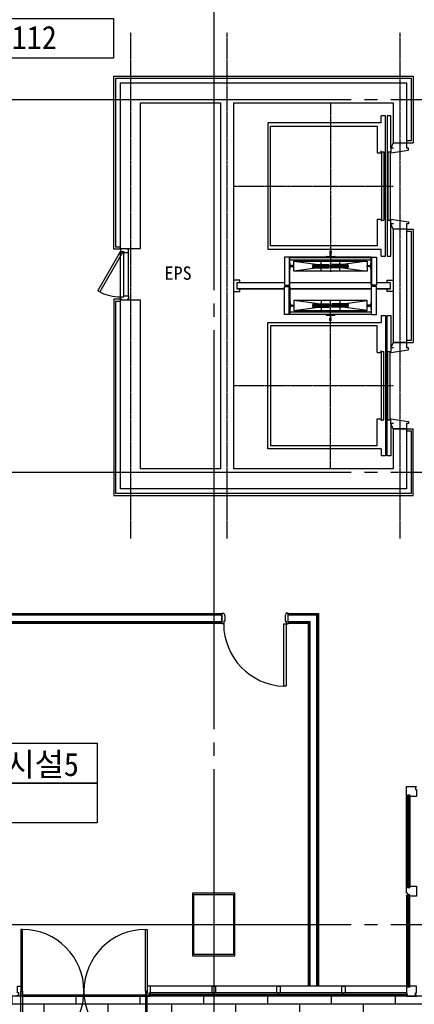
# Model space of a CAD drawing. Header units: millimetres. Extents: x 3445018 to 4174071, y -6064565 to -5122887.
# Tile 150 of 192: x 3783418 to 3789350, y -5242513 to -5227713. Entities that reach past the tile are written whole.
import ezdxf
from ezdxf.enums import TextEntityAlignment as Align

# ---------------------------------------------------------------- set-up
doc = ezdxf.new("R2010")
doc.units = ezdxf.units.MM
doc.header["$MEASUREMENT"] = 0
doc.linetypes.add('CEN', pattern=[66, 60, -2, 2, -2])
for name, color, linetype in [('CEN', 13, 'CEN'), ('CEN-1', 13, 'CEN'), ('DO', 7, 'CONTINUOUS'), ('door', 4, 'CONTINUOUS'), ('ELEV CAR', 8, 'CONTINUOUS'), ('FIN', 6, 'CONTINUOUS'), ('HA1', 8, 'CONTINUOUS'), ('RBO', 1, 'CONTINUOUS'), ('TE1', 3, 'CONTINUOUS'), ('TE2', 2, 'CONTINUOUS'), ('WA1', 2, 'CONTINUOUS'), ('WA3', 7, 'CONTINUOUS'), ('WIN1', 4, 'CONTINUOUS'), ('WIN2', 9, 'CONTINUOUS')]:
    doc.layers.add(name, color=color, linetype=linetype)
doc.styles.add('SDP-S', font='txt')
doc.styles.add('돋움체', font='txt')

# ---------------------------------------------------------------- blocks, each defined once
blk = doc.blocks.new('A$C64A614D3')
at = {"layer": 'ELEV CAR', "linetype": 'CEN'}
for p, q in [((1250, 0), (1250, -2400)), ((4250, 0), (4250, -2400)), ((0, -1455), (2540, -1455)), ((5500, -1455), (2960, -1455))]:
    blk.add_line(p, q, dxfattribs=at)
at = {"layer": 'ELEV CAR'}
for p, q in [((2700, -765), (2700, -49)), ((2800, -49), (2700, -49)), ((2706, -765), (2706, -49)), ((2794, -765), (2794, -49)), ((2800, -49), (2800, -765)), ((300, -2215), (300, -515)), ((300, -515), (2200, -515)), ((350, -555), (350, -2155)), ((2150, -555), (350, -555)), ((2150, -2155), (2150, -555)), ((2200, -515), (2200, -2215)), ((3300, -515), (3300, -2215)), ((5200, -515), (3300, -515)), ((3350, -2155), (3350, -555)), ((3350, -555), (5150, -555)), ((5150, -555), (5150, -2155)), ((5200, -2215), (5200, -515)), ((2318, -837), (2740, -837)), ((2324, -837), (2324, -2067)), ((2700, -2067), (2700, -843)), ((2706, -2067), (2706, -843)), ((3182, -837), (2760, -837)), ((2794, -2067), (2794, -843)), ((2800, -843), (2800, -2067)), ((3176, -837), (3176, -2067)), ((2378, -904), (2528, -2005)), ((2378, -2005), (2528, -905)), ((3122, -904), (2972, -2005)), ((3122, -2005), (2972, -905)), ((2453, -1449), (2453, -1179)), ((3047, -1449), (3047, -1179)), ((2517, -1314), (2389, -1314)), ((2428, -1192), (2428, -1436)), ((2428, -1192), (2432, -1192)), ((2428, -1192), (2432, -1192)), ((2428, -1192), (2432, -1192)), ((2428, -1192), (2432, -1192)), ((2432, -1192), (2432, -1436)), ((2432, -1192), (2432, -1195)), ((2432, -1192), (2432, -1195)), ((2438, -1194), (2441, -1194)), ((2438, -1194), (2441, -1194)), ((2438, -1194), (2438, -1434)), ((2438, -1194), (2444, -1194)), ((2438, -1194), (2444, -1194)), ((2444, -1194), (2444, -1434)), ((2450, -1194), (2450, -1434)), ((2456, -1194), (2450, -1194)), ((2456, -1194), (2450, -1194)), ((2456, -1194), (2453, -1194)), ((2456, -1194), (2453, -1194)), ((2456, -1194), (2456, -1434)), ((2468, -1194), (2462, -1194)), ((2462, -1194), (2462, -1434)), ((2462, -1194), (2462, -1434)), ((2468, -1194), (2465, -1194)), ((2468, -1194), (2468, -1434)), ((2475, -1192), (2474, -1195)), ((2475, -1192), (2474, -1195)), ((2478, -1192), (2475, -1192)), ((2478, -1192), (2475, -1192)), ((2475, -1192), (2475, -1436)), ((2478, -1192), (2475, -1192)), ((2478, -1192), (2475, -1192)), ((2478, -1192), (2478, -1436)), ((2983, -1314), (3111, -1314)), ((3022, -1192), (3025, -1192)), ((3022, -1192), (3025, -1192)), ((3022, -1192), (3022, -1436)), ((3022, -1192), (3025, -1192)), ((3022, -1192), (3025, -1192)), ((3025, -1192), (3026, -1195)), ((3025, -1192), (3025, -1436)), ((3025, -1192), (3026, -1195)), ((3032, -1194), (3032, -1434)), ((3032, -1194), (3038, -1194)), ((3032, -1194), (3035, -1194)), ((3038, -1194), (3038, -1434)), ((3038, -1194), (3038, -1434)), ((3044, -1194), (3044, -1434)), ((3044, -1194), (3047, -1194)), ((3044, -1194), (3047, -1194)), ((3044, -1194), (3050, -1194)), ((3044, -1194), (3050, -1194)), ((3050, -1194), (3050, -1434)), ((3062, -1194), (3056, -1194)), ((3062, -1194), (3056, -1194)), ((3056, -1194), (3056, -1434)), ((3062, -1194), (3059, -1194)), ((3062, -1194), (3059, -1194)), ((3062, -1194), (3062, -1434)), ((3072, -1192), (3068, -1192)), ((3072, -1192), (3068, -1192)), ((3068, -1192), (3068, -1436)), ((3068, -1192), (3068, -1195)), ((3072, -1192), (3068, -1192)), ((3072, -1192), (3068, -1192)), ((3068, -1192), (3068, -1195)), ((3072, -1192), (3072, -1436)), ((2229, -1464), (2229, -1449)), ((2231, -1447), (2260, -1447)), ((2231, -1466), (2260, -1466)), ((2303, -1450), (2263, -1450)), ((2263, -1463), (2303, -1463)), ((2310, -1393), (2308, -1445)), ((2308, -1468), (2310, -1513)), ((2318, -1388), (2315, -1388)), ((2318, -1388), (2315, -1388)), ((2318, -1524), (2318, -1388)), ((2428, -1436), (2432, -1436)), ((2428, -1436), (2432, -1436)), ((2428, -1719), (2428, -1474)), ((2428, -1474), (2432, -1474)), ((2428, -1474), (2432, -1474)), ((2432, -1436), (2432, -1433)), ((2432, -1719), (2432, -1474)), ((2432, -1474), (2432, -1477)), ((2438, -1434), (2444, -1434)), ((2438, -1434), (2444, -1434)), ((2438, -1476), (2444, -1476)), ((2438, -1476), (2444, -1476)), ((2438, -1716), (2438, -1476)), ((2444, -1716), (2444, -1476)), ((2456, -1434), (2450, -1434)), ((2450, -1716), (2450, -1476)), ((2456, -1476), (2450, -1476)), ((2453, -1461), (2453, -1731)), ((2456, -1716), (2456, -1476)), ((2468, -1434), (2462, -1434)), ((2468, -1476), (2462, -1476)), ((2462, -1716), (2462, -1476)), ((2462, -1716), (2462, -1476)), ((2468, -1716), (2468, -1476)), ((2475, -1436), (2474, -1433)), ((2475, -1474), (2474, -1477)), ((2478, -1436), (2475, -1436)), ((2478, -1436), (2475, -1436)), ((2475, -1719), (2475, -1474)), ((2478, -1474), (2475, -1474)), ((2478, -1474), (2475, -1474)), ((2478, -1719), (2478, -1474)), ((3022, -1436), (3025, -1436)), ((3022, -1436), (3025, -1436)), ((3022, -1719), (3022, -1474)), ((3022, -1474), (3025, -1474)), ((3022, -1474), (3025, -1474)), ((3025, -1436), (3026, -1433)), ((3025, -1719), (3025, -1474)), ((3025, -1474), (3026, -1477)), ((3032, -1434), (3038, -1434)), ((3032, -1476), (3038, -1476)), ((3032, -1716), (3032, -1476)), ((3038, -1716), (3038, -1476)), ((3038, -1716), (3038, -1476)), ((3044, -1434), (3050, -1434)), ((3044, -1716), (3044, -1476)), ((3044, -1476), (3050, -1476)), ((3047, -1461), (3047, -1731)), ((3050, -1716), (3050, -1476)), ((3062, -1434), (3056, -1434)), ((3062, -1434), (3056, -1434)), ((3062, -1476), (3056, -1476)), ((3062, -1476), (3056, -1476)), ((3056, -1716), (3056, -1476)), ((3062, -1716), (3062, -1476)), ((3068, -1436), (3068, -1433)), ((3072, -1436), (3068, -1436)), ((3072, -1436), (3068, -1436)), ((3068, -1719), (3068, -1474)), ((3072, -1474), (3068, -1474)), ((3072, -1474), (3068, -1474)), ((3068, -1474), (3068, -1477)), ((3072, -1719), (3072, -1474)), ((3182, -1524), (3182, -1388)), ((3182, -1388), (3185, -1388)), ((3182, -1388), (3185, -1388)), ((3190, -1393), (3192, -1445)), ((3192, -1468), (3190, -1513)), ((3197, -1450), (3237, -1450)), ((3237, -1463), (3197, -1463)), ((3269, -1447), (3240, -1447)), ((3269, -1466), (3240, -1466)), ((3271, -1464), (3271, -1449)), ((2310, -1513), (2310, -1520)), ((2315, -1524), (2318, -1524)), ((2517, -1596), (2389, -1596)), ((2983, -1596), (3111, -1596)), ((3185, -1524), (3182, -1524)), ((3190, -1513), (3190, -1520)), ((2428, -1719), (2432, -1719)), ((2428, -1719), (2432, -1719)), ((2428, -1719), (2432, -1719)), ((2428, -1719), (2432, -1719)), ((2432, -1719), (2432, -1715)), ((2432, -1719), (2432, -1715)), ((2438, -1716), (2441, -1716)), ((2438, -1716), (2441, -1716)), ((2438, -1716), (2444, -1716)), ((2438, -1716), (2444, -1716)), ((2456, -1716), (2450, -1716)), ((2456, -1716), (2450, -1716)), ((2456, -1716), (2453, -1716)), ((2456, -1716), (2453, -1716)), ((2468, -1716), (2462, -1716)), ((2468, -1716), (2465, -1716)), ((2475, -1719), (2474, -1715)), ((2475, -1719), (2474, -1715)), ((2478, -1719), (2475, -1719)), ((2478, -1719), (2475, -1719)), ((2478, -1719), (2475, -1719)), ((2478, -1719), (2475, -1719)), ((3022, -1719), (3025, -1719)), ((3022, -1719), (3025, -1719)), ((3022, -1719), (3025, -1719)), ((3022, -1719), (3025, -1719)), ((3025, -1719), (3026, -1715)), ((3025, -1719), (3026, -1715)), ((3032, -1716), (3035, -1716)), ((3032, -1716), (3038, -1716)), ((3044, -1716), (3047, -1716)), ((3044, -1716), (3047, -1716)), ((3044, -1716), (3050, -1716)), ((3044, -1716), (3050, -1716)), ((3062, -1716), (3056, -1716)), ((3062, -1716), (3056, -1716)), ((3062, -1716), (3059, -1716)), ((3062, -1716), (3059, -1716)), ((3068, -1719), (3068, -1715)), ((3068, -1719), (3068, -1715)), ((3072, -1719), (3068, -1719)), ((3072, -1719), (3068, -1719)), ((3072, -1719), (3068, -1719)), ((3072, -1719), (3068, -1719)), ((300, -2215), (195, -2215)), ((195, -2285), (195, -2215)), ((350, -2155), (750, -2155)), ((750, -2215), (720, -2215)), ((750, -2155), (750, -2215)), ((1750, -2155), (2150, -2155)), ((1750, -2155), (1750, -2215)), ((1750, -2215), (1780, -2215)), ((2305, -2215), (2200, -2215)), ((2305, -2215), (2305, -2285)), ((2318, -2073), (2740, -2073)), ((2700, -2351), (2700, -2145)), ((2706, -2351), (2706, -2145)), ((3182, -2073), (2760, -2073)), ((2794, -2351), (2794, -2145)), ((2800, -2145), (2800, -2351)), ((3195, -2215), (3300, -2215)), ((3195, -2215), (3195, -2285)), ((3750, -2155), (3350, -2155)), ((3750, -2215), (3720, -2215)), ((3750, -2155), (3750, -2215)), ((5150, -2155), (4750, -2155)), ((4750, -2155), (4750, -2215)), ((4750, -2215), (4780, -2215)), ((5200, -2215), (5305, -2215)), ((5305, -2285), (5305, -2215)), ((2305, -2285), (195, -2285)), ((195, -2310), (2305, -2310)), ((195, -2365), (195, -2310)), ((680, -2365), (195, -2365)), ((600, -2400), (680, -2365)), ((735, -2220), (1765, -2220)), ((735, -2220), (735, -2255)), ((735, -2255), (1765, -2255)), ((735, -2320), (1765, -2320)), ((735, -2320), (735, -2355)), ((735, -2355), (1765, -2355)), ((1250, -2220), (1250, -2255)), ((1250, -2310), (1250, -2355)), ((1765, -2220), (1765, -2255)), ((1765, -2320), (1765, -2355)), ((2305, -2365), (1820, -2365)), ((1900, -2400), (1820, -2365)), ((2305, -2310), (2305, -2365)), ((2800, -2351), (2700, -2351)), ((3195, -2285), (5305, -2285)), ((5305, -2310), (3195, -2310)), ((3195, -2310), (3195, -2365)), ((3195, -2365), (3680, -2365)), ((3600, -2400), (3680, -2365)), ((4765, -2220), (3735, -2220)), ((3735, -2220), (3735, -2255)), ((4765, -2255), (3735, -2255)), ((4765, -2320), (3735, -2320)), ((3735, -2320), (3735, -2355)), ((4765, -2355), (3735, -2355)), ((4250, -2220), (4250, -2255)), ((4250, -2310), (4250, -2355)), ((4765, -2220), (4765, -2255)), ((4765, -2320), (4765, -2355)), ((4820, -2365), (5305, -2365)), ((4900, -2400), (4820, -2365)), ((5305, -2365), (5305, -2310)), ((600, -2400), (600, -2600)), ((600, -2600), (600, -2400)), ((1900, -2600), (1900, -2400)), ((1900, -2400), (1900, -2600)), ((3600, -2600), (3600, -2400)), ((4900, -2400), (4900, -2600)), ((681, -2600), (600, -2600)), ((1900, -2600), (1819, -2600)), ((3681, -2600), (3600, -2600)), ((4900, -2600), (4819, -2600))]:
    blk.add_line(p, q, dxfattribs=at)
for points in [[(2800, -94), (2837, -94), (2837, 0), (2663, 0), (2663, -94), (2700, -94)], [(680, -2401), (680, -2361), (750, -2361), (711, -2630), (681, -2630), (681, -2600)], [(1820, -2401), (1820, -2361), (1750, -2361), (1789, -2630), (1819, -2630), (1819, -2600)], [(2800, -2306), (2837, -2306), (2837, -2400), (2663, -2400), (2663, -2306), (2700, -2306)], [(3680, -2401), (3680, -2361), (3750, -2361), (3711, -2630), (3681, -2630), (3681, -2600)], [(4820, -2401), (4820, -2361), (4750, -2361), (4789, -2630), (4819, -2630), (4819, -2600)]]:
    blk.add_lwpolyline(points, dxfattribs=at)
for points in [[(2318, -765), (2740, -765), (2740, -843), (2318, -843)], [(2318, -837), (2358, -837), (2358, -2067), (2318, -2067)], [(2408, -843), (2497, -843), (2497, -851), (2458, -855), (2458, -871), (2461, -873), (2461, -905), (2445, -905), (2445, -873), (2448, -871), (2448, -855), (2408, -851)], [(3182, -765), (2760, -765), (2760, -843), (3182, -843)], [(3092, -843), (3002, -843), (3002, -851), (3042, -855), (3042, -871), (3039, -873), (3039, -905), (3055, -905), (3055, -873), (3052, -871), (3052, -855), (3092, -851)], [(3182, -837), (3142, -837), (3142, -2067), (3182, -2067)], [(2528, -905), (2378, -905), (2378, -2005), (2528, -2005)], [(2972, -905), (3122, -905), (3122, -2005), (2972, -2005)], [(2318, -2145), (2740, -2145), (2740, -2067), (2318, -2067)], [(2408, -2067), (2497, -2067), (2497, -2060), (2458, -2056), (2458, -2039), (2461, -2037), (2461, -2005), (2445, -2005), (2445, -2037), (2448, -2039), (2448, -2056), (2408, -2060)], [(3182, -2145), (2760, -2145), (2760, -2067), (3182, -2067)], [(3092, -2067), (3002, -2067), (3002, -2060), (3042, -2056), (3042, -2039), (3039, -2037), (3039, -2005), (3055, -2005), (3055, -2037), (3052, -2039), (3052, -2056), (3092, -2060)]]:
    blk.add_lwpolyline(points, close=True, dxfattribs=at)
for centre, radius, start, end in [((2435, -1194), 3, 190.2367, 0), ((2435, -1194), 3, 190.2367, 0), ((2447, -1194), 3, 180, 0), ((2447, -1194), 3, 180, 0), ((2459, -1194), 3, 180, 0), ((2459, -1194), 3, 180, 0), ((2471, -1194), 3, 180, 349.7633), ((2471, -1194), 3, 180, 349.7633), ((3029, -1194), 3, 190.2367, 0), ((3029, -1194), 3, 190.2367, 0), ((3041, -1194), 3, 180, 0), ((3041, -1194), 3, 180, 0), ((3053, -1194), 3, 180, 0), ((3053, -1194), 3, 180, 0), ((3065, -1194), 3, 180, 349.7633), ((3065, -1194), 3, 180, 349.7633), ((2231, -1449), 2, 90, 180), ((2231, -1449), 2, 90, 180), ((2231, -1464), 2, 180, 270), ((2231, -1464), 2, 180, 270), ((2263, -1447), 3, 180, 270), ((2263, -1466), 3, 90, 180), ((2303, -1445), 5, 270, 356.6174), ((2303, -1468), 5, 3.3826, 90), ((2315, -1394), 5, 90, 176.6174), ((2315, -1394), 5, 90, 176.6174), ((2315, -1394), 5, 90, 176.6174), ((2435, -1434), 3, 0, 169.7633), ((2435, -1476), 3, 190.2367, 0), ((2447, -1434), 3, 0, 180), ((2447, -1476), 3, 180, 0), ((2459, -1434), 3, 0, 180), ((2459, -1476), 3, 180, 0), ((2471, -1434), 3, 10.2367, 180), ((2471, -1476), 3, 180, 349.7633), ((3029, -1434), 3, 0, 169.7633), ((3029, -1476), 3, 190.2367, 0), ((3041, -1434), 3, 0, 180), ((3041, -1476), 3, 180, 0), ((3053, -1434), 3, 0, 180), ((3053, -1476), 3, 180, 0), ((3065, -1434), 3, 10.2367, 180), ((3065, -1476), 3, 180, 349.7633), ((3185, -1394), 5, 3.3826, 90), ((3185, -1394), 5, 3.3826, 90), ((3185, -1394), 5, 3.3826, 90), ((3197, -1445), 5, 183.3826, 270), ((3197, -1468), 5, 90, 176.6174), ((3237, -1447), 3, 270, 0), ((3237, -1466), 3, 0, 90), ((3269, -1449), 2, 0, 90), ((3269, -1449), 2, 0, 90), ((3269, -1464), 2, 270, 0), ((3269, -1464), 2, 270, 0), ((2315, -1520), 5, 183.3826, 270), ((3185, -1520), 5, 270, 356.6174), ((2435, -1716), 3, 0, 169.7633), ((2435, -1716), 3, 0, 169.7633), ((2447, -1716), 3, 0, 180), ((2447, -1716), 3, 0, 180), ((2459, -1716), 3, 0, 180), ((2459, -1716), 3, 0, 180), ((2471, -1716), 3, 10.2367, 180), ((2471, -1716), 3, 10.2367, 180), ((3029, -1716), 3, 0, 169.7633), ((3029, -1716), 3, 0, 169.7633), ((3041, -1716), 3, 0, 180), ((3041, -1716), 3, 0, 180), ((3053, -1716), 3, 0, 180), ((3053, -1716), 3, 0, 180), ((3065, -1716), 3, 10.2367, 180), ((3065, -1716), 3, 10.2367, 180)]:
    blk.add_arc(centre, radius, start, end, dxfattribs=at)
blk = doc.blocks.new('D_750')
at = {"layer": 'DO', "color": 8}
for p, q in [((572803, -959540), (573487, -959540)), ((572818, -959588), (573472, -959588)), ((572818, -959660), (573472, -959660))]:
    blk.add_line(p, q, dxfattribs=at)
at = {"layer": 'DO'}
for points in [[(573487, -959540), (573469, -959571), (572878, -959229), (572895, -959199), (573487, -959540)], [(572770, -959560), (572770, -959540), (572803, -959540), (572803, -959588), (572818, -959588), (572818, -959660), (572770, -959660), (572770, -959640)], [(573520, -959560), (573520, -959540), (573487, -959540), (573487, -959588), (573472, -959588), (573472, -959660), (573520, -959660), (573520, -959640)]]:
    blk.add_lwpolyline(points, dxfattribs=at)
at = {"layer": 'DO', "color": 8}
blk.add_arc((573487, -959540), 684, 152.9331, 180, dxfattribs=at)
blk = doc.blocks.new('CW-1')
at = {"layer": 'door'}
for points in [[(704860, -1026992), (704879, -1026992), (704879, -1026980), (704829, -1026980), (704829, -1026992), (704848, -1026992)], [(704848, -1027028), (704829, -1027028), (704829, -1027130), (704879, -1027130), (704879, -1027028), (704860, -1027028)], [(704848, -1026992), (704848, -1027028)], [(704860, -1026992), (704860, -1027028)]]:
    blk.add_lwpolyline(points, dxfattribs=at)
blk = doc.blocks.new('D_1000 (160)')
at = {"layer": 'DO'}
for points in [[(734025, -989767), (734025, -989847), (734010, -989847), (734010, -989887), (733980, -989887), (733980, -989727), (734010, -989727), (734025, -989767)], [(734935, -989767), (734935, -989847), (734950, -989847), (734950, -989887), (734980, -989887), (734980, -989727), (734950, -989727), (734935, -989767)]]:
    blk.add_lwpolyline(points, dxfattribs=at)
blk.add_lwpolyline([(734950, -989887), (734950, -990826), (734915, -990826), (734915, -989887)], close=True, dxfattribs=at)
blk.add_arc((734950, -989887), 940, 180, 267.8662, dxfattribs=at)
blk = doc.blocks.new('CW-3')
at = {"layer": 'door'}
for points in [[(723064, -1003919), (723045, -1003919), (723045, -1003817), (723095, -1003817), (723095, -1003919), (723095, -1003919)], [(723095, -1003955), (723095, -1003955), (723095, -1003967), (723045, -1003967), (723045, -1003955), (723064, -1003955)], [(723064, -1003955), (723064, -1003919)], [(723095, -1003955), (723095, -1003919)]]:
    blk.add_lwpolyline(points, dxfattribs=at)

msp = doc.modelspace()

# ---------------------------------------------------------------- hatches: boundary and pattern name
at = {"layer": 'HA1', "ltscale": 1000}
h = msp.add_hatch(dxfattribs=at)
h.set_pattern_fill('AR-BRSTD', color=256, scale=120)
h.set_pattern_definition([(0, (2862666.85, -4093561.58), (0, 320.04), []), (90, (2862666.85, -4093561.6), (-480, 320.04), [320.04, -320.04])])
h.paths.add_polyline_path([(3778334.29, -5217262.953), (3772534.29, -5217262.953), (3772534.29, -5221037.953), (3776259.29, -5221037.953), (3776259.29, -5242387.953), (3772534.29, -5242387.953), (3772534.29, -5247162.953), (3815734.29, -5247162.953), (3815734.29, -5217262.953), (3802234.29, -5217262.953)])
h.paths.add_polyline_path([(3810809.29, -5221037.953), (3810809.29, -5242387.953), (3792209.289, -5242387.953), (3790718.744, -5242387.953), (3789234.29, -5242387.953), (3777459.29, -5242387.953), (3777459.29, -5221037.953)], flags=16)
h.paths.add_polyline_path([(3786634.29, -5221662.953), (3786634.29, -5222562.953), (3786034.29, -5222562.953), (3786034.29, -5221662.953)], flags=0)
h.paths.add_polyline_path([(3793834.29, -5221662.953), (3794434.29, -5221662.953), (3794434.29, -5222562.953), (3793934.29, -5222562.953), (3793934.29, -5226662.953), (3794434.29, -5226662.953), (3794434.29, -5226762.953), (3793834.29, -5226762.953), (3793834.29, -5222562.953)], flags=0)
h.paths.add_polyline_path([(3778834.29, -5221662.953), (3778834.29, -5222562.953), (3778234.29, -5222562.953), (3778234.29, -5221662.953)], flags=0)
h.paths.add_polyline_path([(3785084.29, -5228562.953), (3789334.29, -5228562.953), (3789334.29, -5229562.953), (3789234.29, -5229562.953), (3789134.29, -5229562.953), (3789134.29, -5230862.953), (3789234.29, -5230862.953), (3789334.29, -5230862.953), (3789334.29, -5232562.953), (3789234.29, -5232562.953), (3789134.29, -5232562.953), (3789134.29, -5233862.953), (3789234.29, -5233862.953), (3789334.29, -5233862.953), (3789334.29, -5234862.953), (3785084.29, -5234862.953)], flags=0)
h.paths.add_polyline_path([(3789304.29, -5228592.953), (3789304.29, -5229532.953), (3789234.29, -5229532.953), (3789234.29, -5228662.953), (3786534.29, -5228662.953), (3786534.29, -5234762.953), (3789234.29, -5234762.953), (3789234.29, -5233892.953), (3789304.29, -5233892.953), (3789304.29, -5234832.953), (3784864.29, -5234832.953), (3784864.29, -5231942.953), (3784934.29, -5231942.953), (3784934.29, -5234762.953), (3786534.29, -5234762.953), (3786534.29, -5228662.953), (3784934.29, -5228662.953), (3784934.29, -5231132.953), (3784864.29, -5231132.953), (3784864.29, -5228592.953)], flags=0)
h.paths.add_polyline_path([(3782889.29, -5228562.953), (3782934.29, -5228562.953), (3783084.29, -5228562.953), (3783084.29, -5229982.953), (3782984.29, -5229982.953), (3782889.29, -5229982.953), (3782889.29, -5231082.953), (3782984.29, -5231082.953), (3783084.29, -5231082.953), (3783084.29, -5232342.953), (3782984.29, -5232342.953), (3782889.29, -5232342.953), (3782889.29, -5233442.953), (3782993.332, -5233442.953), (3783093.332, -5233442.953), (3783084.29, -5234862.953), (3782889.29, -5234862.953), (3782889.29, -5234762.953), (3778834.29, -5234762.953), (3778134.29, -5234762.953), (3778134.29, -5234262.953), (3778834.29, -5234262.953), (3778834.29, -5234572.953), (3782794.29, -5234572.953), (3782803.332, -5233472.953), (3782889.29, -5233472.953), (3782889.29, -5232342.953), (3782764.29, -5232342.953), (3782764.29, -5231837.953), (3781624.29, -5231837.953), (3781624.29, -5233442.953), (3781474.29, -5233442.953), (3780874.29, -5233442.953), (3780874.29, -5231837.953), (3779409.29, -5231837.953), (3779409.29, -5233037.953), (3779379.29, -5233037.953), (3779259.29, -5233037.953), (3779259.29, -5233007.953, 0.052994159), (3779245.885, -5232881.833), (3778667.054, -5233036.931), (3778659.29, -5233007.953), (3778659.29, -5233037.953), (3778509.29, -5233037.953), (3778359.29, -5233037.953), (3778359.29, -5233007.953, 0.052994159), (3778345.885, -5232881.833), (3777767.054, -5233036.931), (3777759.29, -5233007.953), (3778338.845, -5232852.661), (3778346.61, -5232881.639), (3778345.885, -5232881.833, -0.052994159), (3778359.29, -5233007.953), (3778479.29, -5233007.953), (3778479.29, -5231837.953), (3781474.29, -5231837.953), (3781474.29, -5233442.953), (3781624.29, -5233442.953), (3781624.29, -5231837.953), (3782764.29, -5231837.953), (3782764.29, -5232342.953), (3782889.29, -5232342.953), (3782889.29, -5231082.953), (3782764.29, -5231082.953), (3782764.29, -5231587.953), (3781624.29, -5231587.953), (3781624.29, -5229982.953), (3781474.29, -5229982.953), (3781474.29, -5231587.953), (3778479.29, -5231587.953), (3778479.29, -5231467.953), (3778479.29, -5230417.953), (3778359.29, -5230417.953, -0.052994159), (3778345.885, -5230544.072), (3778346.61, -5230544.266), (3778338.845, -5230573.244), (3777759.29, -5230417.953), (3777609.29, -5230417.953), (3777609.29, -5230387.953), (3777759.29, -5230387.953), (3777759.29, -5230417.953), (3777767.054, -5230388.975), (3778345.885, -5230544.072, 0.052994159), (3778359.29, -5230417.953), (3778359.29, -5230387.953), (3778509.29, -5230387.953), (3778659.29, -5230387.953), (3778659.29, -5230417.953), (3778667.054, -5230388.975), (3779245.885, -5230544.072, 0.052994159), (3779259.29, -5230417.953), (3779259.29, -5230387.953), (3779409.29, -5230387.953), (3779409.29, -5230417.953), (3779409.29, -5231587.953), (3780874.29, -5231587.953), (3780874.29, -5229982.953), (3781474.29, -5229982.953), (3781624.29, -5229982.953), (3781624.29, -5231587.953), (3782764.29, -5231587.953), (3782764.29, -5231082.953), (3782889.29, -5231082.953), (3782889.29, -5229952.953), (3782794.29, -5229952.953), (3782794.29, -5228852.953), (3778834.29, -5228852.953), (3778834.29, -5229162.953), (3778134.29, -5229162.953), (3778134.29, -5228662.953), (3778834.29, -5228662.953), (3782889.29, -5228662.953)], flags=0)
h.paths.add_polyline_path([(3792384.29, -5228562.953), (3795384.29, -5228562.953), (3795384.29, -5231162.953), (3798884.29, -5231162.953), (3798884.29, -5231062.953), (3799334.542, -5231062.953), (3799334.542, -5231162.953), (3795384.29, -5231162.953), (3795384.29, -5234862.953), (3792384.29, -5234862.953)], flags=0)
h.paths.add_polyline_path([(3795854.29, -5228592.953), (3795854.29, -5228662.953), (3792584.29, -5228662.953), (3792584.29, -5234762.953), (3795954.29, -5234762.953), (3795954.29, -5234832.953), (3792414.29, -5234832.953), (3792414.29, -5228592.953)], flags=0)
h.paths.add_polyline_path([(3782984.29, -5231112.953), (3783054.29, -5231112.953), (3783054.29, -5232312.953), (3782984.29, -5232312.953)], flags=0)
h.paths.add_polyline_path([(3789234.29, -5230892.953), (3789304.29, -5230892.953), (3789304.29, -5232532.953), (3789234.29, -5232532.953)], flags=0)
h.paths.add_polyline_path([(3779379.29, -5231467.953), (3779379.29, -5231587.953), (3778509.29, -5231587.953), (3778509.29, -5231467.953)], flags=0)
h.paths.add_polyline_path([(3796914.29, -5228592.953), (3799554.29, -5228592.953), (3799554.29, -5228662.953), (3796914.29, -5228662.953)], flags=0)
h.paths.add_polyline_path([(3801634.29, -5221662.953), (3802234.29, -5221662.953), (3802234.29, -5222562.953), (3801634.29, -5222562.953)], flags=0)
h.paths.add_polyline_path([(3800614.29, -5228592.953), (3802154.29, -5228592.953), (3802154.29, -5228662.953), (3801584.29, -5228662.953), (3801584.29, -5234762.953), (3803184.29, -5234762.953), (3803184.29, -5228662.953), (3802964.29, -5228662.953), (3802964.29, -5228592.953), (3803404.29, -5228592.953), (3803404.29, -5234832.953), (3796764.29, -5234832.953), (3796764.29, -5234762.953), (3801584.29, -5234762.953), (3801584.29, -5228662.953), (3800614.29, -5228662.953)], flags=0)
h.paths.add_polyline_path([(3793834.29, -5236662.953), (3794434.29, -5236662.953), (3794434.29, -5236762.953), (3793934.29, -5236762.953), (3793934.29, -5240862.953), (3794434.29, -5240862.953), (3794434.29, -5241762.953), (3793834.29, -5241762.953), (3793834.29, -5240862.953)], flags=0)
h.paths.add_polyline_path([(3786634.29, -5240862.953), (3786634.29, -5241762.953), (3786034.29, -5241762.953), (3786034.29, -5240862.953)], flags=0)
h.paths.add_polyline_path([(3778834.29, -5240862.953), (3778834.29, -5241762.953), (3778234.29, -5241762.953), (3778234.29, -5240862.953)], flags=0)
h.paths.add_polyline_path([(3809434.29, -5221662.953), (3810034.29, -5221662.953), (3810034.29, -5222562.953), (3809434.29, -5222562.953)], flags=0)
h.paths.add_polyline_path([(3809434.29, -5228662.953), (3810134.29, -5228662.953), (3810134.29, -5229162.953), (3809434.29, -5229162.953)], flags=0)
h.paths.add_polyline_path([(3801634.29, -5240862.953), (3802234.29, -5240862.953), (3802234.29, -5241762.953), (3801634.29, -5241762.953)], flags=0)
h.paths.add_polyline_path([(3809434.29, -5234262.953), (3810134.29, -5234262.953), (3810134.29, -5234762.953), (3809434.29, -5234762.953)], flags=0)
h.paths.add_polyline_path([(3809434.29, -5240862.953), (3810034.29, -5240862.953), (3810034.29, -5241762.953), (3809434.29, -5241762.953)], flags=0)

# ---------------------------------------------------------------- linework, layer by layer
at = {"layer": 'CEN', "ltscale": 100}
for p, q in [((3786334.29, -5205977.477), (3786334.29, -5250325.917)), ((3769198.874, -5228912.953), (3820057.54, -5228912.953)), ((3769198.874, -5234512.953), (3820057.54, -5234512.953)), ((3769198.874, -5241312.953), (3820057.54, -5241312.953))]:
    msp.add_line(p, q, dxfattribs=at)
at = {"layer": 'CEN-1'}
for p, q in [((3785084.29, -5227912.953), (3785084.29, -5235512.953)), ((3786534.29, -5227912.953), (3786534.29, -5235512.953)), ((3789134.29, -5227912.953), (3789134.29, -5235512.953))]:
    msp.add_line(p, q, dxfattribs=at)
at = {"layer": 'FIN'}
for points in [[(3784934.29, -5231162.953), (3784834.29, -5231162.953), (3784834.29, -5228562.953), (3789334.29, -5228562.953), (3789334.29, -5229562.953)], [(3784934.29, -5231132.953), (3784864.29, -5231132.953), (3784864.29, -5228592.953), (3789304.29, -5228592.953), (3789304.29, -5229532.953), (3789234.29, -5229532.953)], [(3789234.29, -5229562.953), (3789334.29, -5229562.953)], [(3789234.29, -5230862.953), (3789334.29, -5230862.953)], [(3789234.29, -5230892.953), (3789304.29, -5230892.953), (3789304.29, -5232532.953), (3789234.29, -5232532.953)], [(3789334.29, -5230862.953), (3789334.29, -5232562.953)], [(3784934.29, -5231912.953), (3784834.29, -5231912.953), (3784834.29, -5234862.953), (3789334.29, -5234862.953), (3789334.29, -5233862.953)], [(3789234.29, -5233892.953), (3789304.29, -5233892.953), (3789304.29, -5234832.953), (3784864.29, -5234832.953), (3784864.29, -5231942.953), (3784934.29, -5231942.953)], [(3789234.29, -5232562.953), (3789334.29, -5232562.953)], [(3789234.29, -5233862.953), (3789334.29, -5233862.953)], [(3777609.29, -5236638.953), (3786454.29, -5236638.953), (3786454.29, -5236786.953), (3777609.29, -5236786.953)], [(3777609.29, -5236650.953), (3786454.29, -5236650.953)], [(3787760.29, -5242237.953), (3787760.29, -5236786.953), (3787454.29, -5236786.953), (3787454.29, -5236638.953), (3787908.29, -5236638.953), (3787908.29, -5242237.953)], [(3787454.29, -5236650.953), (3787896.29, -5236650.953), (3787896.29, -5242237.953)], [(3786454.29, -5236774.953), (3777609.29, -5236774.953)], [(3787772.29, -5242237.953), (3787772.29, -5236774.953), (3787454.29, -5236774.953)]]:
    msp.add_lwpolyline(points, dxfattribs=at)
msp.add_lwpolyline([(3786014.298, -5241782.953), (3786654.298, -5241782.953), (3786654.298, -5240842.953), (3786014.298, -5240842.953)], close=True, dxfattribs=at)
at = {"layer": 'HA1'}
for p, q in [((3783434.289, -5242237.953), (3783434.29, -5242387.953)), ((3783459.289, -5242367.953), (3785309.289, -5242367.953)), ((3783459.289, -5242387.953), (3785309.289, -5242387.953))]:
    msp.add_line(p, q, dxfattribs=at)
at = {"layer": 'HA1', "ltscale": 1000}
msp.add_lwpolyline([(3790718.744, -5242387.953), (3789234.29, -5242387.953), (3777459.29, -5242387.953), (3777459.29, -5221037.953), (3810809.29, -5221037.953), (3810809.29, -5221037.953), (3810809.29, -5242387.953), (3792209.289, -5242387.953), (3790718.744, -5242387.953)], dxfattribs=at)
at = {"layer": 'RBO'}
for points in [[(3782430.928, -5228293.694), (3782430.928, -5227693.694), (3784830.928, -5227693.694), (3784830.928, -5228293.694)], [(3781182.046, -5239187.227), (3781182.046, -5238587.227), (3784582.046, -5238587.227), (3784582.046, -5239187.227)], [(3781182.046, -5239787.227), (3781182.046, -5239187.227), (3784582.046, -5239187.227), (3784582.046, -5239787.227)]]:
    msp.add_lwpolyline(points, close=True, dxfattribs=at)
at = {"layer": 'WA1'}
for p, q in [((3786434.29, -5228962.953), (3786434.29, -5234462.953)), ((3786634.29, -5228962.953), (3786634.29, -5234462.953)), ((3789034.29, -5229562.953), (3789234.29, -5229562.953)), ((3789234.29, -5230862.953), (3789034.29, -5230862.953)), ((3784934.29, -5231152.953), (3785234.29, -5231152.953)), ((3784934.29, -5231922.953), (3785234.29, -5231922.953)), ((3789034.29, -5232562.953), (3789234.29, -5232562.953)), ((3789234.29, -5233862.953), (3789034.29, -5233862.953))]:
    msp.add_line(p, q, dxfattribs=at)
for points in [[(3784934.29, -5231152.953), (3784934.29, -5228662.953), (3789234.29, -5228662.953), (3789234.29, -5229562.953)], [(3785234.29, -5231152.953), (3785234.29, -5228962.953), (3786434.29, -5228962.953)], [(3786634.29, -5228962.953), (3789034.29, -5228962.953), (3789034.29, -5229562.953)], [(3789034.29, -5230862.953), (3789034.29, -5232562.953)], [(3789234.29, -5230862.953), (3789234.29, -5232562.953)], [(3789234.29, -5233862.953), (3789234.29, -5234762.953), (3784934.29, -5234762.953), (3784934.29, -5231922.953)], [(3786434.29, -5234462.953), (3785234.29, -5234462.953), (3785234.29, -5231922.953)], [(3789034.29, -5233862.953), (3789034.29, -5234462.953), (3786634.29, -5234462.953)]]:
    msp.add_lwpolyline(points, dxfattribs=at)
msp.add_lwpolyline([(3786034.29, -5240862.953), (3786634.29, -5240862.953), (3786634.29, -5241762.953), (3786034.29, -5241762.953)], close=True, dxfattribs=at)
at = {"layer": 'WA3'}
for p, q in [((3786454.29, -5236762.953), (3786454.29, -5236662.953)), ((3787454.29, -5236762.953), (3787454.29, -5236662.953))]:
    msp.add_line(p, q, dxfattribs=at)
for points in [[(3786454.29, -5236662.953), (3777609.29, -5236662.953)], [(3787884.29, -5242237.953), (3787884.29, -5236662.953), (3787454.29, -5236662.953)], [(3786454.29, -5236762.953), (3777609.29, -5236762.953)], [(3787784.29, -5242237.953), (3787784.29, -5236762.953), (3787454.29, -5236762.953)]]:
    msp.add_lwpolyline(points, dxfattribs=at)
at = {"layer": 'WIN1'}
for p, q in [((3789246.289, -5239368.953), (3789246.29, -5240756.953)), ((3789264.289, -5239368.953), (3789264.29, -5240756.953)), ((3789282.289, -5239368.953), (3789282.29, -5240756.953)), ((3789246.29, -5240687.953), (3789246.289, -5239437.953)), ((3789246.289, -5242256.953), (3789246.29, -5240868.953)), ((3789264.289, -5242256.953), (3789264.29, -5240868.953)), ((3789282.289, -5242256.953), (3789282.29, -5240868.953)), ((3789246.29, -5240937.953), (3789246.289, -5242187.953)), ((3785365.289, -5242357.953), (3786327.643, -5242357.953)), ((3786308.643, -5242339.953), (3785384.289, -5242339.953)), ((3785384.29, -5242375.953), (3786308.643, -5242375.953)), ((3786340.289, -5242357.953), (3787302.643, -5242357.953)), ((3787283.643, -5242339.953), (3786359.289, -5242339.953)), ((3786359.29, -5242375.953), (3787283.643, -5242375.953)), ((3787315.289, -5242357.953), (3788277.643, -5242357.953)), ((3788258.643, -5242339.953), (3787334.289, -5242339.953)), ((3787334.29, -5242375.953), (3788258.643, -5242375.953)), ((3788290.289, -5242357.953), (3789252.643, -5242357.953)), ((3789233.643, -5242339.953), (3788309.289, -5242339.953)), ((3788309.29, -5242375.953), (3789233.643, -5242375.953))]:
    msp.add_line(p, q, dxfattribs=at)
for points in [[(3789384.289, -5239249.953), (3789365.29, -5239249.953), (3789365.29, -5239285.953), (3789384.289, -5239285.953), (3789384.29, -5239387.953), (3789282.289, -5239387.953), (3789282.289, -5239368.953), (3789246.289, -5239368.953), (3789246.289, -5239387.953), (3789234.29, -5239387.953), (3789234.29, -5239237.953), (3789384.289, -5239237.953)], [(3789234.29, -5240887.953), (3789234.29, -5240875.953), (3789253.289, -5240875.953), (3789253.289, -5240839.953), (3789234.289, -5240839.953), (3789234.289, -5240737.953), (3789246.29, -5240737.953), (3789246.29, -5240756.953), (3789282.29, -5240756.953), (3789282.29, -5240737.953), (3789384.289, -5240737.953), (3789384.289, -5240887.953), (3789282.29, -5240887.953), (3789282.29, -5240868.953), (3789246.29, -5240868.953), (3789246.29, -5240887.953), (3789234.29, -5240887.953)], [(3789384.289, -5242375.953), (3789365.29, -5242375.953), (3789365.29, -5242339.953), (3789384.289, -5242339.953), (3789384.29, -5242237.953), (3789282.289, -5242237.953), (3789282.289, -5242256.953), (3789246.289, -5242256.953), (3789246.289, -5242237.953), (3789234.29, -5242237.953), (3789234.29, -5242387.953), (3789384.289, -5242387.953)]]:
    msp.add_lwpolyline(points, dxfattribs=at)
for points in [[(3783459.289, -5241387.953), (3783434.289, -5241387.953), (3783434.289, -5242312.953), (3783459.289, -5242312.953)], [(3785309.289, -5241387.953), (3785334.289, -5241387.953), (3785334.289, -5242312.953), (3785309.289, -5242312.953)], [(3783459.289, -5243237.953), (3783434.289, -5243237.953), (3783434.289, -5242312.953), (3783459.289, -5242312.953)], [(3785309.289, -5243237.953), (3785334.289, -5243237.953), (3785334.289, -5242312.953), (3785309.289, -5242312.953)]]:
    msp.add_lwpolyline(points, close=True, dxfattribs=at)
for centre, start, end in [((3783459.289, -5242312.953), 270, 90), ((3785309.289, -5242312.953), 90, 270)]:
    msp.add_arc(centre, 925, start, end, dxfattribs=at)
at = {"layer": 'WIN2'}
for p, q in [((3789234.29, -5240737.953), (3789234.29, -5239387.953)), ((3789234.29, -5240887.953), (3789234.29, -5242237.953))]:
    msp.add_line(p, q, dxfattribs=at)
for points in [[(3789234.289, -5242237.953), (3785384.289, -5242237.953)], [(3789234.29, -5242387.953), (3785384.289, -5242387.953)]]:
    msp.add_lwpolyline(points, dxfattribs=at)

# ---------------------------------------------------------------- block references
at = {"layer": 'DO', "rotation": 90}
msp.add_blockref('D_750', (2825393.861, -5804682.756), dxfattribs=at)
at = {"layer": 'ELEV CAR', "rotation": 90.00000000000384}
msp.add_blockref('A$C64A614D3', (3786634.29, -5234462.953), dxfattribs=at)
at = {"layer": 'HA1'}
for name, p in [('D_1000 (160)', (3052474.405, -4246905.964)), ('CW-3', (3060339.25, -4238420.915))]:
    msp.add_blockref(name, p, dxfattribs=at)
at = {"layer": 'HA1', "xscale": -1}
msp.add_blockref('CW-3', (4508429.329, -4238420.915), dxfattribs=at)
at = {"layer": 'WIN1', "xscale": -1, "rotation": 180}
for p in [(3081480.727, -6269368.1), (3082455.727, -6269368.1), (3083430.727, -6269368.1)]:
    msp.add_blockref('CW-1', p, dxfattribs=at)

# ---------------------------------------------------------------- texts
at = {"layer": 'TE1', "style": 'SDP-S'}
msp.add_text('EPS', height=200, dxfattribs=at).set_placement((3785595.564, -5231622.468))
at = {"layer": 'TE2', "style": '돋움체'}
for s, p in [('112', (3783637.22, -5227980.172)), ('근린생활시설5', (3782877.915, -5238901.064))]:
    msp.add_text(s, height=350, dxfattribs=at).set_placement(p, align=Align.MIDDLE)

doc.saveas('drawing.dxf')
